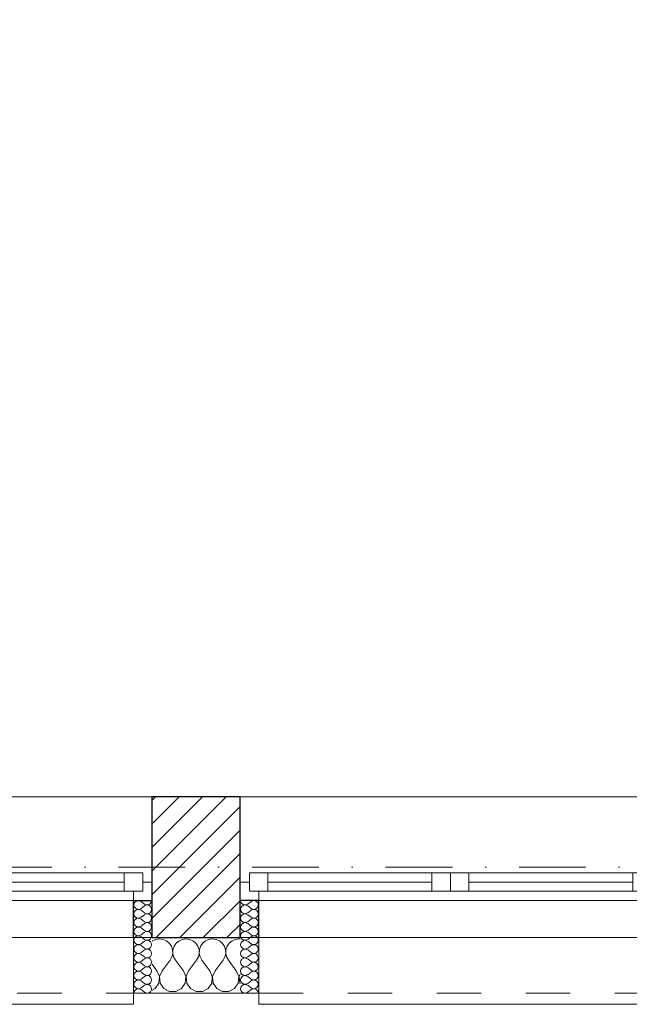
# Model space of a CAD drawing. Header units: millimetres. Extents: x 172139 to 266886, y 89525 to 138225.
# Tile 48 of 72: x 210052 to 211695, y 106825 to 109482. Entities that reach past the tile are written whole.
import ezdxf

# ---------------------------------------------------------------- set-up
doc = ezdxf.new("R2010")
doc.units = ezdxf.units.MM
doc.header["$MEASUREMENT"] = 0
doc.linetypes.add('Kropki i Kreski', pattern=[360, 180, -90, 0, -90])
doc.linetypes.add('Przerywana', pattern=[240, 120, -120])
for name, color, linetype in [('Konstrukcja - Siatki mod', 7, 'Continuous'), ('KR_INW', 7, 'Continuous'), ('NAPIS_SODON', 7, 'Continuous'), ('Okna ArchiCADa', 7, 'Continuous')]:
    doc.layers.add(name, color=color, linetype=linetype)
doc.layers.add('Konstrukcja - Siatki mod_Nr_pióra__48', color=7, linetype='Continuous', lineweight=15, true_color=0xa80f02)
doc.layers.add('KR_INW_Nr_pióra__102', color=7, linetype='Continuous', lineweight=5, true_color=0xcccccc)
for name, color, linetype, lineweight in [('KR_INW_Nr_pióra__101', 252, 'Continuous', 5), ('KR_INW_Nr_pióra__27', 7, 'Continuous', 25), ('KR_INW_Nr_pióra__47', 7, 'Continuous', 15), ('NAPIS_SODON_Nr_pióra__1', 7, 'Continuous', 13), ('Okna ArchiCADa_Nr_pióra__1', 7, 'Continuous', 13), ('Okna ArchiCADa_Nr_pióra__27', 7, 'Continuous', 25)]:
    doc.layers.add(name, color=color, linetype=linetype, lineweight=lineweight)

# ---------------------------------------------------------------- blocks, each defined once
blk = doc.blocks.new('Strop_1', base_point=(179225, 121523.3))
at = {"layer": 'NAPIS_SODON_Nr_pióra__1', "linetype": 'Continuous', "flags": 128}
blk.add_lwpolyline([(179225, 121523.3), (179225.9, 107003.8), (250898.3, 107008.3), (250897.4, 121527.8)], close=True, dxfattribs=at)
blk = doc.blocks.new('*X153')
at = {"layer": 'KR_INW_Nr_pióra__102', "linetype": 'Continuous'}
for p, q in [((210409.8, 106996.2), (210408.5, 106995.1)), ((210418.8, 107000.2), (210409.8, 106996.2)), ((210428.6, 107001.6), (210418.8, 107000.2)), ((210438.3, 107000.2), (210428.6, 107001.6)), ((210447.3, 106996.2), (210438.3, 107000.2)), ((210454.9, 106989.9), (210447.3, 106996.2)), ((210460.5, 106981.8), (210454.9, 106989.9)), ((210463.7, 106972.5), (210460.5, 106981.8)), ((210468.1, 106981.8), (210464.9, 106972.5)), ((210473.6, 106989.9), (210468.1, 106981.8)), ((210481.2, 106996.2), (210473.6, 106989.9)), ((210490.2, 107000.2), (210481.2, 106996.2)), ((210500, 107001.6), (210490.2, 107000.2)), ((210509.8, 107000.2), (210500, 107001.6)), ((210518.8, 106996.2), (210509.8, 107000.2)), ((210526.4, 106989.9), (210518.8, 106996.2)), ((210531.9, 106981.8), (210526.4, 106989.9)), ((210535.1, 106972.5), (210531.9, 106981.8)), ((210539.5, 106981.8), (210536.3, 106972.5)), ((210545.1, 106989.9), (210539.5, 106981.8)), ((210552.7, 106996.2), (210545.1, 106989.9)), ((210561.7, 107000.2), (210552.7, 106996.2)), ((210571.4, 107001.6), (210561.7, 107000.2)), ((210581.2, 107000.2), (210571.4, 107001.6)), ((210590.2, 106996.2), (210581.2, 107000.2)), ((210597.8, 106989.9), (210590.2, 106996.2)), ((210603.4, 106981.8), (210597.8, 106989.9)), ((210606.5, 106972.5), (210603.4, 106981.8)), ((210610.9, 106981.8), (210607.8, 106972.5)), ((210616.5, 106989.9), (210610.9, 106981.8)), ((210624.1, 106996.2), (210616.5, 106989.9)), ((210633.1, 107000.2), (210624.1, 106996.2)), ((210642.9, 107001.6), (210633.1, 107000.2)), ((210646.1, 107001.1), (210642.9, 107001.6)), ((210461.9, 106953.1), (210464.1, 106962.6)), ((210464.1, 106962.6), (210463.7, 106972.5)), ((210464.9, 106972.5), (210464.4, 106962.6)), ((210464.4, 106962.6), (210466.7, 106953.1)), ((210533.3, 106953.1), (210535.6, 106962.6)), ((210535.6, 106962.6), (210535.1, 106972.5)), ((210536.3, 106972.5), (210535.9, 106962.6)), ((210535.9, 106962.6), (210538.1, 106953.1)), ((210604.8, 106953.1), (210607, 106962.6)), ((210607, 106962.6), (210606.5, 106972.5)), ((210607.8, 106972.5), (210607.3, 106962.6)), ((210607.3, 106962.6), (210609.5, 106953.1)), ((210421.4, 106915.9), (210408.5, 106933.1)), ((210435.7, 106915.9), (210457.1, 106944.4)), ((210457.1, 106944.4), (210461.9, 106953.1)), ((210466.7, 106953.1), (210471.4, 106944.4)), ((210492.9, 106915.9), (210471.4, 106944.4)), ((210507.1, 106915.9), (210528.6, 106944.4)), ((210528.6, 106944.4), (210533.3, 106953.1)), ((210538.1, 106953.1), (210542.9, 106944.4)), ((210564.3, 106915.9), (210542.9, 106944.4)), ((210578.6, 106915.9), (210600, 106944.4)), ((210600, 106944.4), (210604.8, 106953.1)), ((210609.5, 106953.1), (210614.3, 106944.4)), ((210635.7, 106915.9), (210614.3, 106944.4)), ((210428.2, 106899.8), (210421.4, 106915.9)), ((210435.7, 106915.9), (210429, 106899.8)), ((210499.6, 106899.8), (210492.9, 106915.9)), ((210507.1, 106915.9), (210500.4, 106899.8)), ((210571, 106899.8), (210564.3, 106915.9)), ((210578.6, 106915.9), (210571.8, 106899.8)), ((210642.4, 106899.8), (210635.7, 106915.9)), ((210646.1, 106906.4), (210643.3, 106899.8)), ((210416.9, 106868), (210426.5, 106882.5)), ((210426.5, 106882.5), (210428.2, 106899.8)), ((210429, 106899.8), (210430.6, 106882.5)), ((210430.6, 106882.5), (210440.3, 106868)), ((210488.3, 106868), (210497.9, 106882.5)), ((210497.9, 106882.5), (210499.6, 106899.8)), ((210500.4, 106899.8), (210502.1, 106882.5)), ((210502.1, 106882.5), (210511.7, 106868)), ((210559.7, 106868), (210569.4, 106882.5)), ((210569.4, 106882.5), (210571, 106899.8)), ((210571.8, 106899.8), (210573.5, 106882.5)), ((210573.5, 106882.5), (210583.1, 106868)), ((210631.2, 106868), (210640.8, 106882.5)), ((210640.8, 106882.5), (210642.4, 106899.8)), ((210643.3, 106899.8), (210644.9, 106882.5)), ((210644.9, 106882.5), (210646.1, 106880.8)), ((210408.5, 106863.5), (210416.9, 106868)), ((210440.3, 106868), (210455.6, 106859.8)), ((210455.6, 106859.8), (210473, 106859.8)), ((210473, 106859.8), (210488.3, 106868)), ((210511.7, 106868), (210527, 106859.8)), ((210527, 106859.8), (210544.4, 106859.8)), ((210544.4, 106859.8), (210559.7, 106868)), ((210583.1, 106868), (210598.4, 106859.8)), ((210598.4, 106859.8), (210615.8, 106859.8)), ((210615.8, 106859.8), (210631.2, 106868))]:
    blk.add_line(p, q, dxfattribs=at)
blk = doc.blocks.new('*X190')
at = {"layer": 'KR_INW_Nr_pióra__102', "linetype": 'Continuous'}
for p, q in [((210388.2, 107095.6), (210378.7, 107102.8)), ((210388.2, 107090.9), (210378.7, 107083.7)), ((210388.2, 107071.8), (210378.7, 107079)), ((210388.2, 107067), (210378.7, 107059.9)), ((210388.2, 107048), (210378.7, 107055.1)), ((210388.2, 107043.2), (210378.7, 107036.1)), ((210388.2, 107024.2), (210378.7, 107031.3)), ((210388.2, 107019.4), (210378.7, 107012.3)), ((210388.2, 107000.4), (210378.7, 107007.5)), ((210388.2, 106995.6), (210378.7, 106988.5)), ((210388.2, 106976.6), (210378.7, 106983.7)), ((210388.2, 106971.8), (210378.7, 106964.7)), ((210388.2, 106952.8), (210378.7, 106959.9)), ((210388.2, 106948), (210378.7, 106940.9)), ((210388.2, 106929), (210378.7, 106936.1)), ((210388.2, 106924.2), (210378.7, 106917)), ((210388.2, 106905.1), (210378.7, 106912.3)), ((210388.2, 106900.4), (210378.7, 106893.2)), ((210388.2, 106881.3), (210378.7, 106888.5)), ((210388.2, 106876.6), (210378.7, 106869.4)), ((210388.2, 106857.5), (210378.7, 106864.7))]:
    blk.add_line(p, q, dxfattribs=at)
for centre, start, end in [((210371.6, 107093.2), 53.1301, 180), ((210371.6, 107093.2), 180, 306.8699), ((210395.4, 107105.1), 233.1301, 0), ((210395.4, 107081.3), 233.1301, 126.8699), ((210371.6, 107069.4), 53.1301, 180), ((210371.6, 107069.4), 180, 306.8699), ((210395.4, 107057.5), 233.1301, 126.8699), ((210371.6, 107045.6), 53.1301, 180), ((210371.6, 107045.6), 180, 306.8699), ((210395.4, 107033.7), 233.1301, 126.8699), ((210371.6, 107021.8), 53.1301, 180), ((210371.6, 107021.8), 180, 306.8699), ((210371.6, 106998), 53.1301, 180), ((210395.4, 107009.9), 233.1301, 126.8699), ((210371.6, 106998), 180, 306.8699), ((210371.6, 106974.2), 53.1301, 180), ((210395.4, 106986.1), 233.1301, 126.8699), ((210371.6, 106974.2), 180, 306.8699), ((210371.6, 106950.4), 53.1301, 180), ((210395.4, 106962.3), 233.1301, 126.8699), ((210371.6, 106950.4), 180, 306.8699), ((210371.6, 106926.6), 53.1301, 180), ((210395.4, 106938.5), 233.1301, 126.8699), ((210371.6, 106926.6), 180, 306.8699), ((210371.6, 106902.8), 53.1301, 180), ((210371.6, 106902.8), 180, 306.8699), ((210395.4, 106914.7), 233.1301, 126.8699), ((210395.4, 106890.9), 233.1301, 126.8699), ((210371.6, 106879), 53.1301, 180), ((210371.6, 106879), 180, 306.8699), ((210395.4, 106867), 233.1301, 126.8699), ((210371.6, 106855.1), 53.1301, 180)]:
    blk.add_arc(centre, 11.9, start, end, dxfattribs=at)
blk = doc.blocks.new('*X191')
at = {"layer": 'KR_INW_Nr_pióra__102', "linetype": 'Continuous'}
for p, q in [((210666.3, 107095.6), (210675.8, 107102.8)), ((210666.3, 107090.9), (210675.8, 107083.7)), ((210666.3, 107071.8), (210675.8, 107079)), ((210666.3, 107067), (210675.8, 107059.9)), ((210666.3, 107048), (210675.8, 107055.1)), ((210666.3, 107043.2), (210675.8, 107036.1)), ((210666.3, 107024.2), (210675.8, 107031.3)), ((210666.3, 107019.4), (210675.8, 107012.3)), ((210666.3, 107000.4), (210675.8, 107007.5)), ((210666.3, 106995.6), (210675.8, 106988.5)), ((210666.3, 106976.6), (210675.8, 106983.7)), ((210666.3, 106971.8), (210675.8, 106964.7)), ((210666.3, 106952.8), (210675.8, 106959.9)), ((210666.3, 106948), (210675.8, 106940.9)), ((210666.3, 106929), (210675.8, 106936.1)), ((210666.3, 106924.2), (210675.8, 106917)), ((210666.3, 106905.1), (210675.8, 106912.3)), ((210666.3, 106900.4), (210675.8, 106893.2)), ((210666.3, 106881.3), (210675.8, 106888.5)), ((210666.3, 106876.6), (210675.8, 106869.4)), ((210666.3, 106857.5), (210675.8, 106864.7))]:
    blk.add_line(p, q, dxfattribs=at)
for centre, start, end in [((210659.1, 107105.1), 180, 306.8699), ((210659.1, 107081.3), 53.1301, 306.8699), ((210683, 107093.2), 0, 126.8699), ((210683, 107093.2), 233.1301, 0), ((210659.1, 107057.5), 53.1301, 306.8699), ((210683, 107069.4), 0, 126.8699), ((210683, 107069.4), 233.1301, 0), ((210659.1, 107033.7), 53.1301, 306.8699), ((210683, 107045.6), 0, 126.8699), ((210683, 107045.6), 233.1301, 0), ((210659.1, 107009.9), 53.1301, 306.8699), ((210683, 107021.8), 0, 126.8699), ((210683, 107021.8), 233.1301, 0), ((210683, 106998), 0, 126.8699), ((210659.1, 106986.1), 53.1301, 306.8699), ((210683, 106998), 233.1301, 0), ((210683, 106974.2), 0, 126.8699), ((210659.1, 106962.3), 53.1301, 306.8699), ((210683, 106974.2), 233.1301, 0), ((210683, 106950.4), 0, 126.8699), ((210659.1, 106938.5), 53.1301, 306.8699), ((210683, 106950.4), 233.1301, 0), ((210683, 106926.6), 0, 126.8699), ((210659.1, 106914.7), 53.1301, 306.8699), ((210659.1, 106890.9), 53.1301, 306.8699), ((210683, 106926.6), 233.1301, 0), ((210683, 106902.8), 0, 126.8699), ((210683, 106902.8), 233.1301, 0), ((210659.1, 106867), 53.1301, 306.8699), ((210683, 106879), 0, 126.8699), ((210683, 106879), 233.1301, 0), ((210683, 106855.1), 0, 126.8699)]:
    blk.add_arc(centre, 11.9, start, end, dxfattribs=at)
blk = doc.blocks.new('Okno dwuskrzydłowe 19_5')
at = {"layer": 'Okna ArchiCADa_Nr_pióra__1', "linetype": 'Continuous'}
for p, q in [((-566.8, 230), (566.8, 230)), ((-566.8, 0), (-541.8, 0)), ((-541.8, 25), (-491.8, 25)), ((-541.8, -25), (-541.8, 25)), ((-541.8, 0), (-541.8, -25)), ((-491.8, 25), (-50, 25)), ((-491.8, 25), (-491.8, -25)), ((-491.8, 25), (-50, 25)), ((-491.8, 0), (-50, 0)), ((-50, -25), (-50, 25)), ((-50, 25), (0, 25)), ((0, 25), (0, -25)), ((0, 25), (50, 25)), ((0, -25), (0, 25)), ((50, 25), (491.8, 25)), ((50, 25), (50, -25)), ((50, 25), (491.8, 25)), ((50, 0), (491.8, 0)), ((491.8, -25), (491.8, 25)), ((491.8, 25), (541.8, 25)), ((541.8, 25), (541.8, -25)), ((541.8, -25), (541.8, 0)), ((541.8, 0), (566.8, 0)), ((-541.8, -25), (-516.8, -25)), ((-491.8, -25), (-541.8, -25)), ((-516.8, -25), (-516.8, -50)), ((-50, -25), (-491.8, -25)), ((0, -25), (-50, -25)), ((50, -25), (0, -25)), ((491.8, -25), (50, -25)), ((541.8, -25), (491.8, -25)), ((516.8, -50), (516.8, -25)), ((516.8, -25), (541.8, -25)), ((-516.8, -50), (-566.8, -50)), ((0, -50), (-516.8, -50)), ((516.8, -50), (0, -50)), ((566.8, -50), (516.8, -50)), ((-516.8, -300), (-516.8, -330)), ((516.8, -330), (516.8, -300)), ((-516.8, -330), (516.8, -330))]:
    blk.add_line(p, q, dxfattribs=at)
at = {"layer": 'Okna ArchiCADa_Nr_pióra__1', "linetype": 'Przerywana'}
blk.add_line((-516.8, -300), (516.8, -300), dxfattribs=at)
at = {"layer": 'Okna ArchiCADa_Nr_pióra__27', "linetype": 'Continuous'}
for p, q in [((-566.8, -50), (-566.8, 0)), ((566.8, -50), (566.8, 0)), ((-516.8, -50), (-566.8, -50)), ((516.8, -50), (566.8, -50))]:
    blk.add_line(p, q, dxfattribs=at)
blk = doc.blocks.new('Ściana_3', base_point=(179075.1, 106855.1))
at = {"layer": 'KR_INW_Nr_pióra__101', "linetype": 'Continuous'}
h = blk.add_hatch(dxfattribs=at)
h.set_pattern_fill('Cegła_licówka', color=256, style=0, pattern_type=2)
h.set_pattern_definition([(45, (0, 0), (-31.819804, 31.819804), [])])
h.paths.add_polyline_path([(210646.1, 107385.1), (210408.5, 107385.1), (210408.5, 107155.1), (210408.5, 107105.1), (210408.5, 107005.1), (210646.1, 107005.1), (210646.1, 107105.1), (210646.1, 107155.1)])
at = {"layer": 'KR_INW_Nr_pióra__27', "linetype": 'Continuous'}
for p, q in [((210408.5, 107155.1), (210408.5, 107385.1)), ((210646.1, 107155.1), (210646.1, 107385.1)), ((210408.5, 107105.1), (210408.5, 107155.1)), ((210646.1, 107105.1), (210646.1, 107155.1)), ((210358.5, 107005.1), (210358.5, 107105.1)), ((210358.5, 107105.1), (210408.5, 107105.1)), ((210408.5, 107005.1), (210408.5, 107105.1)), ((210646.1, 107005.1), (210646.1, 107105.1)), ((210696.1, 107105.1), (210646.1, 107105.1)), ((210696.1, 107005.1), (210696.1, 107105.1)), ((210408.5, 107005.1), (210646.1, 107005.1))]:
    blk.add_line(p, q, dxfattribs=at)
at = {"layer": 'KR_INW_Nr_pióra__27', "linetype": 'Continuous', "flags": 128}
blk.add_lwpolyline([(210646.1, 107385.1), (210408.5, 107385.1)], dxfattribs=at)
at = {"layer": 'KR_INW_Nr_pióra__47', "linetype": 'Continuous'}
for p, q in [((210408.5, 107105.1), (210358.5, 107105.1)), ((210358.5, 107105.1), (210358.5, 106855.1)), ((210646.1, 107105.1), (210696.1, 107105.1)), ((210696.1, 107105.1), (210696.1, 106855.1)), ((210358.5, 106855.1), (210358.5, 107005.1)), ((210696.1, 106855.1), (210696.1, 107005.1)), ((210408.5, 106855.1), (210358.5, 106855.1)), ((210646.1, 106855.1), (210696.1, 106855.1))]:
    blk.add_line(p, q, dxfattribs=at)
at = {"layer": 'KR_INW_Nr_pióra__47', "linetype": 'Continuous', "flags": 128}
blk.add_lwpolyline([(210408.5, 106855.1), (210646.1, 106855.1)], dxfattribs=at)
at = {"layer": 'KR_INW'}
for name in ['*X190', '*X191', '*X153']:
    blk.add_blockref(name, (0, 0), dxfattribs=at)
at = {"layer": 'Okna ArchiCADa', "color": 21, "linetype": 'Continuous', "lineweight": 13, "true_color": 0xff9955, "zscale": 1000}
for p in [(209841.7, 107155.1), (211212.8, 107155.1)]:
    blk.add_blockref('Okno dwuskrzydłowe 19_5', p, dxfattribs=at)
blk = doc.blocks.new('Standardowy znacznik siatki_10')
at = {"layer": 'Konstrukcja - Siatki mod_Nr_pióra__48', "linetype": 'Kropki i Kreski'}
blk.add_line((1000, 0), (72912, 0), dxfattribs=at)

msp = doc.modelspace()

# ---------------------------------------------------------------- block references
at = {"layer": 'Konstrukcja - Siatki mod', "color": 8, "linetype": 'Continuous', "lineweight": 13, "zscale": 1000}
msp.add_blockref('Standardowy znacznik siatki_10', (177989.3, 107195.1), dxfattribs=at)
at = {"layer": 'KR_INW'}
msp.add_blockref('Ściana_3', (179075.1, 106855.1), dxfattribs=at)
at = {"layer": 'NAPIS_SODON', "linetype": 'Continuous'}
msp.add_blockref('Strop_1', (179225, 121523.3), dxfattribs=at)

doc.saveas('drawing.dxf')
